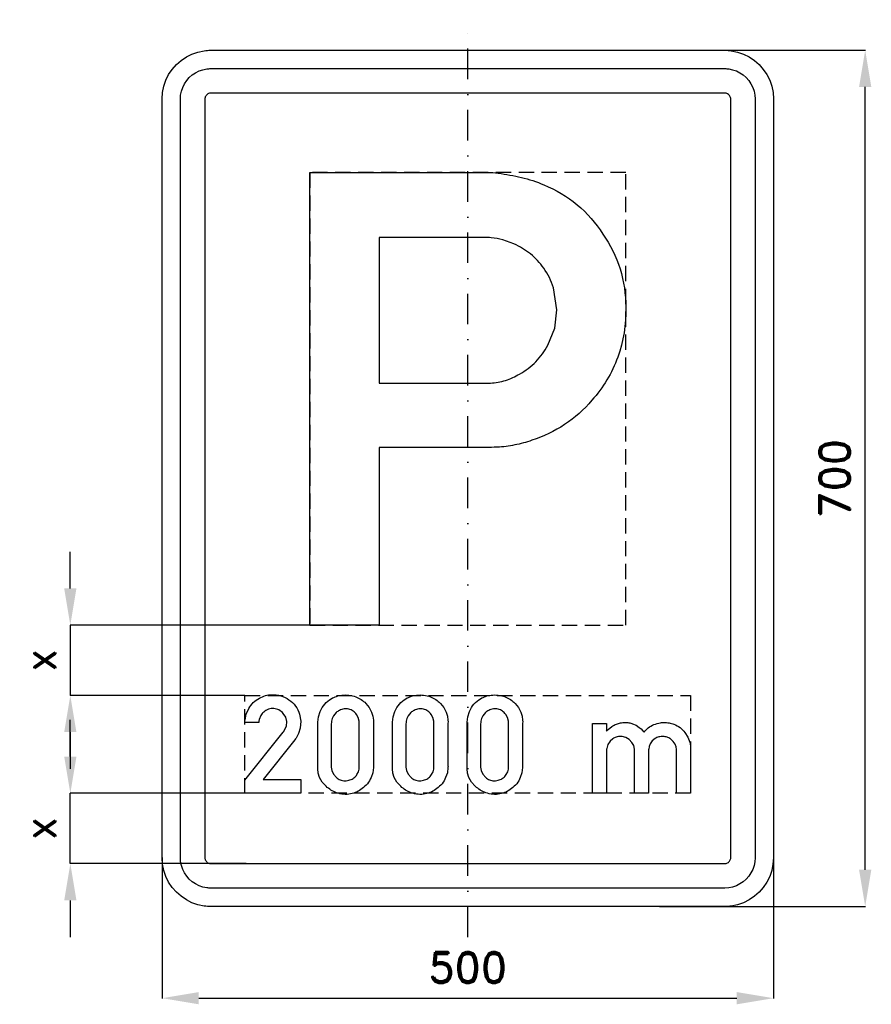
# Model space of a CAD drawing. Header units: millimetres. Extents: x -366 to 330, y -430 to 375.
import ezdxf

# ---------------------------------------------------------------- set-up
doc = ezdxf.new("R2010")
doc.units = ezdxf.units.MM
doc.header["$LTSCALE"] = 5
doc.linetypes.add('ČERCHOVANÁX2', pattern=[2, 1, -0.5, 0, -0.5])
doc.linetypes.add('ČÁRKOVANÁX2', pattern=[1.5, 1, -0.5])
doc.layers.add('Kóty', color=2, linetype='Continuous')
doc.layers.add('Značka', color=7, linetype='Continuous')
doc.styles.get("Standard").update_dxf_attribs({"font": 'romand.shx', "height": 25})
doc.dimstyles.get("Standard").update_dxf_attribs({"dimtxt": 25, "dimasz": 30, "dimexe": 0.18, "dimexo": 0.0625, "dimgap": 12.5, "dimtad": 1, "dimdec": 0, "dimzin": 0, "dimdsep": 46, "dimtxsty": 'Standard', "dimcen": 0.09, "dimadec": 0, "dimazin": 0, "dimtfac": 1, "dimtdec": 0, "dimtofl": 0, "dimtmove": 0, "dimatfit": 3, "dimfxl": 1, "dimtolj": 1, "dimtzin": 0, "dimarcsym": 0})

# ---------------------------------------------------------------- blocks, each defined once
blk = doc.blocks.new('*D0')
at = {"layer": 'Defpoints', "color": 0, "transparency": 16777216}
for p in [(-250, -310), (250, -310), (250, -425)]:
    blk.add_point(p, dxfattribs=at)
at = {"layer": 'Kóty', "color": 0, "lineweight": -2, "transparency": 16777216}
for p, q in [((-250, -310.0625), (-250, -425.18)), ((250, -310.0625), (250, -425.18)), ((-220, -425), (220, -425))]:
    blk.add_line(p, q, dxfattribs=at)
at = {"layer": 'Kóty', "color": 0, "transparency": 16777216}
for points in [[(-220, -420), (-220, -430), (-250, -425)], [(220, -420), (220, -430), (250, -425)]]:
    blk.add_solid(points, dxfattribs=at)
at = {"layer": 'Kóty', "color": 0, "transparency": 16777216, "insert": (0, -400), "char_height": 25, "attachment_point": 5}
blk.add_mtext('\\A1;500', dxfattribs=at)
blk = doc.blocks.new('*D1')
at = {"layer": 'Defpoints', "color": 0, "transparency": 16777216}
for p in [(134.41, 350), (325, 350), (156.85, -350)]:
    blk.add_point(p, dxfattribs=at)
at = {"layer": 'Kóty', "color": 0, "lineweight": -2, "transparency": 16777216}
for p, q in [((134.47, 350), (325.18, 350)), ((325, -320), (325, 320)), ((156.91, -350), (325.18, -350))]:
    blk.add_line(p, q, dxfattribs=at)
at = {"layer": 'Kóty', "color": 0, "transparency": 16777216}
for points in [[(320, 320), (330, 320), (325, 350)], [(320, -320), (330, -320), (325, -350)]]:
    blk.add_solid(points, dxfattribs=at)
at = {"layer": 'Kóty', "color": 0, "transparency": 16777216, "insert": (300, 0), "char_height": 25, "attachment_point": 5, "rotation": 90}
blk.add_mtext('\\A1;700', dxfattribs=at)
blk = doc.blocks.new('*D2')
at = {"layer": 'Defpoints', "color": 0, "transparency": 16777216}
for p in [(-325, -257.5), (-181.05, -257.5), (-181.05, -315)]:
    blk.add_point(p, dxfattribs=at)
at = {"layer": 'Kóty', "color": 0, "lineweight": -2, "transparency": 16777216}
for p, q in [((-325, -227.5), (-325, -197.5)), ((-181.12, -257.5), (-325.18, -257.5)), ((-181.12, -315), (-325.18, -315)), ((-325, -345), (-325, -375))]:
    blk.add_line(p, q, dxfattribs=at)
at = {"layer": 'Kóty', "color": 0, "transparency": 16777216}
for points in [[(-330, -227.5), (-320, -227.5), (-325, -257.5)], [(-330, -345), (-320, -345), (-325, -315)]]:
    blk.add_solid(points, dxfattribs=at)
at = {"layer": 'Kóty', "color": 0, "transparency": 16777216, "insert": (-350, -286.25), "char_height": 25, "attachment_point": 5, "rotation": 90}
blk.add_mtext('\\A1;x', dxfattribs=at)
blk = doc.blocks.new('*D3')
at = {"layer": 'Defpoints', "color": 0, "transparency": 16777216}
for p in [(-325, -120), (-129.192, -120), (-182.239, -177.5)]:
    blk.add_point(p, dxfattribs=at)
at = {"layer": 'Kóty', "color": 0, "lineweight": -2, "transparency": 16777216}
for p, q in [((-325, -90), (-325, -60)), ((-129.2545, -120), (-325.18, -120)), ((-182.3015, -177.5), (-325.18, -177.5)), ((-325, -207.5), (-325, -237.5))]:
    blk.add_line(p, q, dxfattribs=at)
at = {"layer": 'Kóty', "color": 0, "transparency": 16777216}
for points in [[(-330, -90), (-320, -90), (-325, -120)], [(-330, -207.5), (-320, -207.5), (-325, -177.5)]]:
    blk.add_solid(points, dxfattribs=at)
at = {"layer": 'Kóty', "color": 0, "transparency": 16777216, "insert": (-350, -148.75), "char_height": 25, "attachment_point": 5, "rotation": 90}
blk.add_mtext('\\A1;x', dxfattribs=at)

msp = doc.modelspace()

# ---------------------------------------------------------------- linework, layer by layer
at = {"layer": 'Kóty'}
for points in [[(-325, -120), (-325, -177.5)], [(-325, -315), (-325, -257.5)]]:
    msp.add_lwpolyline(points, dxfattribs=at)
at = {"layer": 'Značka', "color": 6, "linetype": 'ČERCHOVANÁX2', "ltscale": 5}
msp.add_lwpolyline([(0, -375), (0, 375)], dxfattribs=at)
at = {"layer": 'Značka', "color": 5}
for points in [[(-210, -350), (-210.2, -349.9995), (-210.3, -349.9988, -0.0321716), (-215.5, -349.637), (-220.6, -348.5823), (-225.5, -346.9227), (-230.1, -344.5885), (-234.4, -341.714), (-238.3, -338.2843), (-241.7, -334.4026), (-244.6, -330.0906), (-246.9, -325.4605), (-248.6, -320.5549), (-249.7, -315.4767), (-250, -310.314), (-250, -310.157), (-250, -310), (-250, 310), (-250, 310.157), (-250, 310.314), (-249.6, 315.479), (-248.6, 320.555), (-246.9, 325.464), (-244.6, 330.091), (-241.7, 334.402), (-238.3, 338.284), (-234.4, 341.717), (-230.1, 344.589), (-225.5, 346.906), (-220.6, 348.582), (-215.5, 349.654, -0.0367311), (-210.3, 349.999), (-210.2, 350), (-210, 350), (210, 350), (210.2, 350), (210.3, 349.999, -0.0321716), (215.5, 349.637), (220.6, 348.582), (225.5, 346.923), (230.1, 344.589), (234.4, 341.714), (238.3, 338.284), (241.7, 334.403), (244.6, 330.091), (246.9, 325.46), (248.6, 320.555), (249.7, 315.477), (250, 310.314), (250, 310.157), (250, 310), (250, -310), (250, -310.157), (250, -310.314), (249.6, -315.4791), (248.6, -320.5549), (246.9, -325.4636), (244.6, -330.0906), (241.7, -334.4017), (238.3, -338.2843), (234.4, -341.7172), (230.1, -344.5885), (225.5, -346.9061), (220.6, -348.5823), (215.5, -349.6542, -0.0367341), (210.3, -349.9988), (210.2, -349.9996), (210, -350), (-210, -350)], [(-210, -335), (-210.1, -334.9997), (-210.2, -334.9992, -0.0321601), (-213.4, -334.7731), (-216.6, -334.1139), (-219.7, -333.0767), (-222.6, -331.6178), (-225.3, -329.8212), (-227.7, -327.6777), (-229.8, -325.2516), (-231.6, -322.5566), (-233.1, -319.6628), (-234.1, -316.5968), (-234.8, -313.423), (-235, -310.196), (-235, -310.098), (-235, -310), (-235, 310), (-235, 310.098), (-235, 310.196), (-234.8, 313.424), (-234.1, 316.597), (-233.1, 319.665), (-231.6, 322.557), (-229.8, 325.251), (-227.7, 327.678), (-225.3, 329.823), (-222.6, 331.618), (-219.7, 333.066), (-216.6, 334.114), (-213.4, 334.784, -0.0367287), (-210.2, 334.999), (-210.1, 335), (-210, 335), (210, 335), (210.1, 335), (210.2, 334.999, -0.0321789), (213.4, 334.773), (216.6, 334.114), (219.7, 333.077), (222.6, 331.618), (225.3, 329.821), (227.7, 327.678), (229.8, 325.252), (231.6, 322.557), (233.1, 319.663), (234.1, 316.597), (234.8, 313.423), (235, 310.196), (235, 310.098), (235, 310), (235, -310), (235, -310.098), (235, -310.196), (234.8, -313.424), (234.1, -316.5968), (233.1, -319.6648), (231.6, -322.5566), (229.8, -325.2511), (227.7, -327.6777), (225.3, -329.8233), (222.6, -331.6178), (219.7, -333.0663), (216.6, -334.1139), (213.4, -334.7839), (210.2, -334.9992), (210.1, -334.9997), (210, -335), (-210, -335)], [(-129.2, -119.961), (-129.2, 250.039), (20.5, 250.039), (22.7, 249.754), (24.9, 249.46, -0.0253522), (43.9, 246.011, -0.042933), (62.2, 240.018, -0.0795852), (89.4, 223.722, -0.076468), (110.5, 199.742, -0.0768591), (124.5, 171.213, -0.0757333), (129.2, 139.771, -0.0940344), (122.6, 99.087, -0.0983727), (101.5, 63.844, -0.0732822), (79.2, 43.988, -0.067707), (52.4, 31.122, -0.0342059), (38.4, 27.282, -0.0378679), (24.1, 25.495), (21.7, 25.383), (19.3, 25.302), (-72.5, 25.302), (-72.5, -119.961), (-129.2, -119.961)], [(-72.5, 196.89), (-72.5, 77.873), (15.1, 77.873), (16.8, 77.875), (18.6, 77.911, 0.0671332), (30.9, 80.101, 0.0577061), (42.4, 85.311, 0.0717257), (55.7, 95.396, 0.0745311), (65.5, 108.783), (71.1, 122.785), (72.8, 137.844), (70.1, 155.791, 0.0837356), (62.1, 171.915, 0.0733358), (51.3, 183.454, 0.0660673), (37.8, 191.648), (28.7, 195.041, 0.0492476), (19.2, 196.697), (17.7, 196.805), (16.3, 196.89), (-72.5, 196.89)], [(-182.239, -257.5), (-182.239, -246.808), (-150.949, -207.425), (-150.489, -206.846), (-150.049, -206.25), (-148.359, -202.693), (-147.979, -198.767), (-148.809, -195.215), (-150.819, -192.133, 0.0982245), (-154.359, -189.372, 0.106071), (-158.669, -188.225, 0.106148), (-163.039, -188.775, 0.0999212), (-166.879, -191.033, 0.0836207), (-169.279, -193.803), (-170.559, -197.15), (-170.749, -198.385), (-170.859, -199.633), (-182.239, -199.633), (-182.209, -198.558), (-182.159, -197.483), (-181.209, -192.68), (-179.159, -188.192, -0.0720987), (-175.349, -183.274, -0.0721877), (-170.329, -179.642, -0.0614814), (-165.489, -177.655, -0.0599426), (-160.319, -176.883, -0.0830723), (-152.929, -177.744, -0.0870786), (-146.219, -181.008, -0.087796), (-140.839, -186.186, -0.0877634), (-137.559, -192.85), (-136.539, -198.539), (-137.029, -204.317), (-138.279, -208.615), (-140.429, -212.483), (-140.859, -213.067), (-141.299, -213.642), (-167.289, -246.083), (-136.569, -246.083), (-136.569, -257.5), (-182.239, -257.5)], [(-122.569, -200.667), (-122.579, -199.95), (-122.569, -199.233), (-122.049, -194.859), (-120.669, -190.633, -0.0795486), (-116.989, -184.597, -0.0890542), (-111.589, -180.125, -0.0597827), (-107.459, -178.212, -0.0520124), (-102.989, -177.258, -0.0620177), (-97.169, -177.251, -0.0645025), (-91.529, -178.692, -0.055396), (-87.179, -180.87, -0.0554674), (-83.409, -183.95), (-80.639, -187.279), (-78.629, -191.108), (-77.609, -194.395), (-77.199, -197.8), (-77.179, -198.992), (-77.199, -200.183), (-77.199, -235.05), (-77.189, -235.767), (-77.199, -236.483), (-77.739, -240.63), (-79.109, -244.608, -0.0668376), (-82.089, -249.615, -0.0659486), (-86.269, -253.675, -0.0610871), (-90.779, -256.426, -0.0641591), (-95.829, -257.975, -0.0696653), (-101.629, -258.2839, -0.0674444), (-107.289, -257.025, -0.05683), (-111.859, -254.862, -0.0495526), (-115.889, -251.767), (-118.939, -248.466), (-121.139, -244.608), (-122.199, -241.101), (-122.569, -237.442), (-122.589, -236.244), (-122.569, -235.05), (-122.569, -200.667)], [(-61.529, -200.667), (-61.539, -199.95), (-61.529, -199.233), (-61.009, -194.859), (-59.619, -190.633, -0.0795486), (-55.949, -184.597, -0.0890939), (-50.549, -180.125, -0.0598335), (-46.419, -178.212, -0.0520124), (-41.949, -177.258, -0.0620124), (-36.119, -177.251, -0.064487), (-30.489, -178.692, -0.0554857), (-26.139, -180.87, -0.0554674), (-22.369, -183.95), (-19.599, -187.279), (-17.589, -191.108), (-16.569, -194.395), (-16.159, -197.8), (-16.139, -198.992), (-16.159, -200.183), (-16.159, -235.05), (-16.149, -235.767), (-16.159, -236.483), (-16.699, -240.63), (-18.069, -244.608, -0.0667684), (-21.049, -249.615, -0.0658863), (-25.229, -253.675, -0.0610438), (-29.739, -256.426, -0.0641047), (-34.779, -257.975, -0.0696564), (-40.579, -258.2839, -0.0674571), (-46.249, -257.025, -0.0567936), (-50.819, -254.862, -0.0496075), (-54.849, -251.767), (-57.899, -248.466), (-60.099, -244.608), (-61.159, -241.101), (-61.529, -237.442), (-61.549, -236.244), (-61.529, -235.05), (-61.529, -200.667)], [(-0.489, -200.667), (-0.499, -199.95), (-0.489, -199.233), (0.031, -194.859), (1.421, -190.633, -0.0794867), (5.091, -184.597, -0.0891429), (10.491, -180.125, -0.0597827), (14.631, -178.212, -0.0520124), (19.091, -177.258, -0.0620177), (24.921, -177.251, -0.0645286), (30.551, -178.692, -0.0554358), (34.911, -180.87, -0.0555352), (38.671, -183.95), (41.441, -187.279), (43.451, -191.108), (44.471, -194.395), (44.881, -197.8), (44.901, -198.992), (44.881, -200.183), (44.881, -235.05), (44.891, -235.767), (44.881, -236.483), (44.341, -240.63), (42.971, -244.608, -0.0668376), (40.001, -249.615, -0.0658863), (35.811, -253.675, -0.06114), (31.301, -256.426, -0.0641591), (26.261, -257.975, -0.0696653), (20.461, -258.2839, -0.0674571), (14.791, -257.025, -0.0567936), (10.221, -254.862, -0.0496696), (6.191, -251.767), (3.141, -248.466), (0.941, -244.608), (-0.119, -241.101), (-0.489, -237.442), (-0.509, -236.244), (-0.489, -235.05), (-0.489, -200.667)], [(-111.589, -200.667), (-111.589, -235.05), (-111.599, -235.53), (-111.589, -236.008), (-111.029, -238.97), (-109.679, -241.742), (-107.419, -244.591, 0.094563), (-104.419, -246.517, 0.108397), (-100.419, -247.307, 0.0875623), (-96.309, -246.517, 0.0780987), (-93.059, -244.826, 0.0882857), (-90.579, -242.217), (-89.409, -240.037), (-88.809, -237.65), (-88.689, -236.353), (-88.669, -235.05), (-88.669, -200.667), (-88.739, -199.535), (-88.869, -198.408), (-89.619, -195.594), (-91.049, -193.025, 0.0879778), (-93.759, -190.293, 0.0978306), (-97.259, -188.725, 0.0998479), (-101.149, -188.48, 0.0882853), (-104.899, -189.675, 0.0741733), (-107.659, -191.549), (-109.729, -194.125), (-110.749, -196.289), (-111.339, -198.608), (-111.489, -199.636), (-111.589, -200.667)], [(-50.549, -200.667), (-50.549, -235.05), (-50.559, -235.53), (-50.549, -236.008), (-49.989, -238.97), (-48.639, -241.742), (-46.369, -244.591, 0.0946478), (-43.379, -246.517, 0.108407), (-39.379, -247.307, 0.0875504), (-35.269, -246.517, 0.0781506), (-32.009, -244.826, 0.0880891), (-29.529, -242.217), (-28.369, -240.037), (-27.769, -237.65), (-27.649, -236.353), (-27.619, -235.05), (-27.619, -200.667), (-27.699, -199.535), (-27.819, -198.408), (-28.579, -195.594), (-30.009, -193.025, 0.0881577), (-32.719, -190.293, 0.0979349), (-36.219, -188.725, 0.0998479), (-40.109, -188.48, 0.0882853), (-43.859, -189.675, 0.0741733), (-46.619, -191.549), (-48.679, -194.125), (-49.709, -196.289), (-50.299, -198.608), (-50.439, -199.636), (-50.549, -200.667)], [(10.491, -200.667), (10.491, -235.05), (10.491, -235.53), (10.491, -236.008), (11.051, -238.97), (12.401, -241.742), (14.671, -244.591, 0.0944994), (17.661, -246.517, 0.108407), (21.661, -247.307, 0.0875504), (25.771, -246.517, 0.0781506), (29.031, -244.826, 0.0880891), (31.511, -242.217), (32.671, -240.037), (33.271, -237.65), (33.391, -236.353), (33.421, -235.05), (33.421, -200.667), (33.341, -199.535), (33.221, -198.408), (32.461, -195.594), (31.031, -193.025, 0.0881577), (28.321, -190.293, 0.097894), (24.831, -188.725, 0.0998433), (20.931, -188.48, 0.08821), (17.181, -189.675, 0.0741002), (14.421, -191.549), (12.361, -194.125), (11.331, -196.289), (10.741, -198.608), (10.601, -199.636), (10.491, -200.667)], [(102.021, -257.492), (102.021, -200.325), (113.511, -200.325), (113.511, -206.692), (114.131, -205.996), (114.771, -205.317), (117.901, -202.769, -0.0546324), (121.511, -200.942, -0.0497452), (124.961, -199.915, -0.0499083), (128.531, -199.592, -0.0446094), (131.721, -199.843, -0.0453865), (134.811, -200.658), (137.641, -201.915), (140.261, -203.592), (141.691, -204.726), (142.981, -206.008), (143.591, -206.733), (144.171, -207.483), (144.851, -206.681), (145.551, -205.9, -0.0720324), (149.831, -202.548, -0.0664469), (154.891, -200.467), (157.691, -199.83, -0.0358435), (160.521, -199.6, -0.0505101), (164.611, -199.931, -0.0496043), (168.581, -201.075, -0.0682195), (173.571, -203.769, -0.0732716), (177.611, -207.725), (179.991, -211.489), (181.531, -215.667), (181.911, -217.202), (182.141, -218.758), (182.201, -219.461), (182.241, -220.167), (182.241, -257.492), (170.771, -257.492), (170.771, -222.475), (170.751, -222.046), (170.731, -221.617), (170.371, -219.481), (169.591, -217.45), (168.001, -215.015), (165.821, -213.083, 0.0735586), (162.961, -211.613, 0.0743154), (159.801, -211.033, 0.0807229), (156.321, -211.38, 0.080675), (153.121, -212.808), (150.811, -214.706), (149.161, -217.158), (148.381, -219.227), (147.951, -221.4), (147.911, -221.713), (147.871, -222.025), (147.871, -257.492), (136.411, -257.492), (136.411, -222.25), (136.391, -221.771), (136.371, -221.292), (135.701, -218.434), (134.251, -215.85), (132.031, -213.514), (129.221, -211.925, 0.0890283), (125.291, -211.042, 0.0936846), (121.321, -211.6, 0.0733608), (118.611, -212.86), (116.361, -214.842), (114.511, -217.699), (113.611, -220.95), (113.551, -221.383), (113.511, -221.817), (113.511, -257.492), (102.021, -257.492)]]:
    msp.add_lwpolyline(points, format="xyb", dxfattribs=at)
msp.add_lwpolyline([(-210, -315), (210, -315), (210, -315), (210, -315), (210.7, -314.955), (211.3, -314.823), (211.9, -314.615), (212.5, -314.324), (213.1, -313.964), (213.5, -313.536), (214, -313.05), (214.3, -312.511), (214.6, -311.933), (214.8, -311.319), (215, -310.685), (215, -310.039), (215, -310.02), (215, -310), (215, 310), (215, 310.02), (215, 310.039), (215, 310.685), (214.8, 311.319), (214.6, 311.933), (214.3, 312.511), (214, 313.05), (213.5, 313.536), (213.1, 313.965), (212.5, 314.324), (211.9, 314.613), (211.3, 314.823), (210.7, 314.957), (210, 315), (210, 315), (210, 315), (-210, 315), (-210, 315), (-210, 315), (-210.7, 314.955), (-211.3, 314.823), (-211.9, 314.615), (-212.5, 314.324), (-213.1, 313.964), (-213.5, 313.536), (-214, 313.05), (-214.3, 312.511), (-214.6, 311.933), (-214.8, 311.319), (-215, 310.685), (-215, 310.039), (-215, 310.02), (-215, 310), (-215, -310), (-215, -310.02), (-215, -310.039), (-215, -310.685), (-214.8, -311.319), (-214.6, -311.933), (-214.3, -312.511), (-214, -313.05), (-213.5, -313.536), (-213.1, -313.965), (-212.5, -314.324), (-211.9, -314.613), (-211.3, -314.823), (-210.7, -314.957), (-210, -315), (-210, -315), (-210, -315)], dxfattribs=at)
at = {"layer": 'Značka', "color": 6, "linetype": 'ČÁRKOVANÁX2', "ltscale": 2.5}
msp.add_lwpolyline([(-129.2, -119.961), (129.183, -119.961), (129.183, 250.039), (-129.2, 250.039)], close=True, dxfattribs=at)
msp.add_lwpolyline([(-182.239, -257.5), (-182.239, -177.5), (182.241, -177.5), (182.241, -257.5), (-182.239, -257.5)], dxfattribs=at)

# ---------------------------------------------------------------- dimensions: what is measured, and where the dimension line sits
at = {"layer": 'Kóty'}
dim = msp.add_linear_dim(base=(325, 350), p1=(156.8502, -350), p2=(134.4095, 350), angle=90, dimstyle='Standard', dxfattribs=at)
dim.commit()
dim.dimension.update_dxf_attribs({"geometry": '*D1', "text_midpoint": (300, 0)})
for base, p1, p2, picture, middle in [((-325, -120), (-182.239, -177.5), (-129.192, -120), '*D3', (-350, -148.75)), ((-325, -257.5), (-181.0549, -315), (-181.0549, -257.5), '*D2', (-350, -286.25))]:
    dim = msp.add_linear_dim(base=base, p1=p1, p2=p2, angle=90, text='x', dimstyle='Standard', dxfattribs=at)
    dim.commit()
    dim.dimension.update_dxf_attribs({"geometry": picture, "text_midpoint": middle})
dim = msp.add_linear_dim(base=(250, -425), p1=(-250, -310), p2=(250, -310), dimstyle='Standard', dxfattribs=at)
dim.commit()
dim.dimension.update_dxf_attribs({"geometry": '*D0', "text_midpoint": (0, -400)})

doc.saveas('drawing.dxf')
